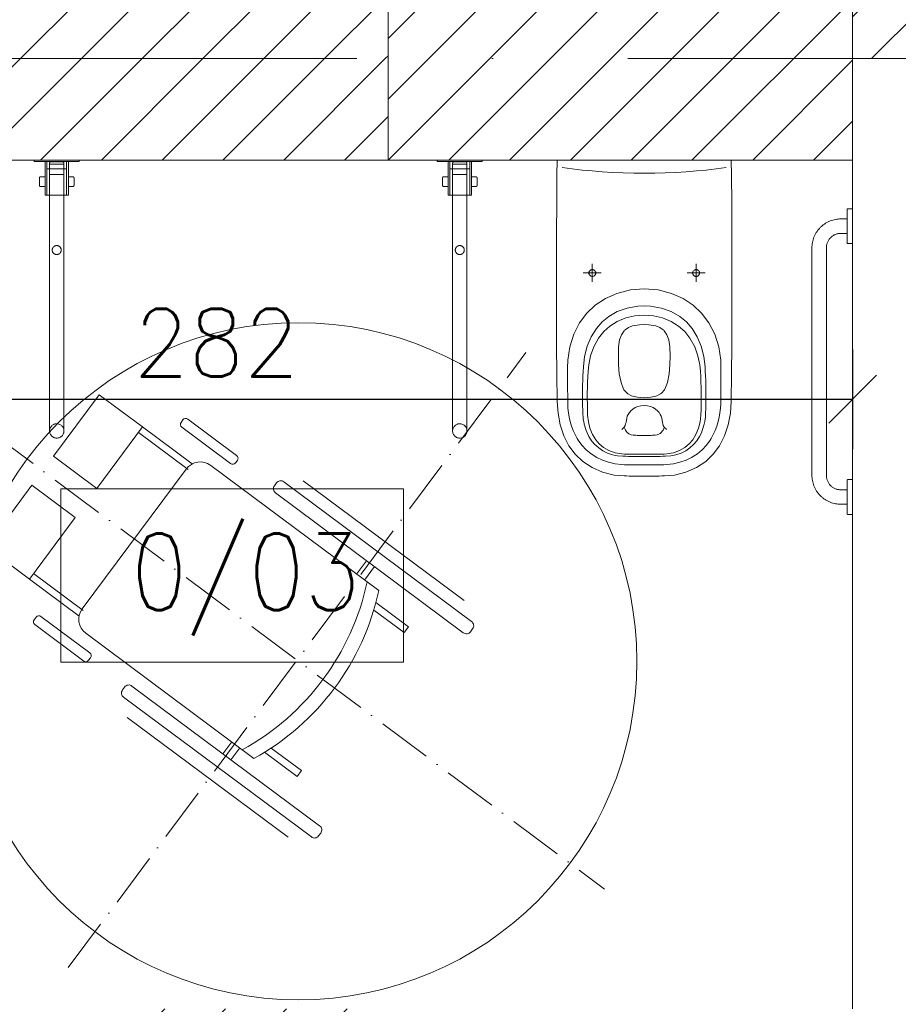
# Model space of a CAD drawing. Header units: millimetres. Extents: x -37273 to 136949, y -1495242345 to -598.
# Tile 38 of 53: x 56105 to 56300, y -16422 to -16204. Entities that reach past the tile are written whole.
import ezdxf

# ---------------------------------------------------------------- set-up
doc = ezdxf.new("R2010")
doc.units = ezdxf.units.MM
doc.linetypes.add('ACAD_ISO10W100', pattern=[18, 12, -3, 0, -3])
for name, color, linetype, lineweight in [('0.05 SPRZĘT', 70, 'Continuous', 5), ('0.30 sciany', 2, 'Continuous', 30), ('A-OKN', 3, 'Continuous', 13), ('F-BIL-OP', 103, 'Continuous', 9), ('wymiarowannie', 253, 'Continuous', 5)]:
    doc.layers.add(name, color=color, linetype=linetype, lineweight=lineweight)
doc.layers.add('wym', color=1, linetype='Continuous')
doc.layers.add('ściana', color=7, linetype='Continuous')
doc.styles.add('SIMPLEX', font='simplex', dxfattribs={"width": 0.85})
doc.styles.add('WYM_50', font='simplex.shx', dxfattribs={"width": 0.95})
doc.dimstyles.new('50', dxfattribs={"dimtxt": 15, "dimasz": 0.15, "dimexe": 13, "dimexo": 30, "dimgap": 5, "dimtad": 1, "dimdec": 0, "dimrnd": 0.5, "dimzin": 1, "dimdsep": 46, "dimtxsty": 'WYM_50', "dimblk": 'A', "dimcen": 3, "dimdle": 5, "dimse1": 1, "dimse2": 1, "dimclrd": 256, "dimclre": 256, "dimclrt": 2, "dimaunit": 1, "dimadec": 0, "dimazin": 0, "dimtfac": 0.32, "dimtdec": 0, "dimtix": 1, "dimtmove": 1, "dimatfit": 3, "dimldrblk": 'A', "dimfxl": 1, "dimtvp": 0.08, "dimtolj": 1, "dimtzin": 1, "dimarcsym": 0})

# ---------------------------------------------------------------- blocks, each defined once
blk = doc.blocks.new('A')
at = {"color": 1, "linetype": 'Continuous'}
blk.add_line((0, 73.6), (0, -73.6), dxfattribs=at)
at = {"color": 7, "linetype": 'Continuous'}
blk.add_line((-35.3, -35.3), (35.3, 35.3), dxfattribs=at)
blk = doc.blocks.new('*D2171')
at = {"layer": 'Defpoints', "color": 0, "lineweight": 13, "ltscale": 3}
for p in [(56008.02, -16254.44), (56290.02, -16254.44), (56290.02, -16288.34)]:
    blk.add_point(p, dxfattribs=at)
at = {"layer": 'wym', "lineweight": -2}
blk.add_line((56008.17, -16288.34), (56289.87, -16288.34), dxfattribs=at)
at = {"layer": 'wym', "lineweight": -2, "ltscale": 3, "xscale": 0.15, "yscale": 0.15, "zscale": 0.15, "rotation": 180}
blk.add_blockref('A', (56008.02, -16288.34), dxfattribs=at)
at = {"layer": 'wym', "lineweight": -2, "ltscale": 3, "xscale": 0.15, "yscale": 0.15, "zscale": 0.15}
blk.add_blockref('A', (56290.02, -16288.34), dxfattribs=at)
at = {"layer": 'wym', "color": 2, "ltscale": 3, "insert": (56149.02, -16275.84), "char_height": 15, "attachment_point": 5, "style": 'WYM_50'}
blk.add_mtext('\\A1;282', dxfattribs=at)
blk = doc.blocks.new('ffsfsfs')
at = {"layer": '0.05 SPRZĘT', "color": 251, "linetype": 'ACAD_ISO10W100'}
for p, q in [((71318.19, -27115.89), (71419.59, -26979.65)), ((71300.77, -26997.07), (71437.01, -27098.47))]:
    blk.add_line(p, q, dxfattribs=at)
at = {"layer": '0.05 SPRZĘT', "color": 251}
for p, q in [((71334.64, -26996.11), (71345.66, -27004.31)), ((71333.72, -26997.35), (71344.74, -27005.55)), ((71321.29, -27036.4), (71344.33, -27005.43)), ((71349.75, -27004.64), (71387, -27032.36)), ((71405.91, -27034.59), (71370.22, -27008.03)), ((71382.07, -27028.7), (71384.27, -27025.74)), ((71383.86, -27030.02), (71386.06, -27027.06)), ((71310.49, -27028.56), (71321.51, -27036.76)), ((71309.57, -27029.8), (71320.59, -27038)), ((71386.36, -27035.03), (71393.56, -27040.39)), ((71392.6, -27041.67), (71385.89, -27036.68)), ((71393.56, -27040.39), (71392.6, -27041.67)), ((71359.33, -27069.54), (71322.08, -27041.82)), ((71366.89, -27087.02), (71331.21, -27060.46)), ((71352.45, -27068.5), (71354.41, -27065.87)), ((71354.23, -27069.82), (71356.19, -27067.2)), ((71361.71, -27068.16), (71368.9, -27073.52)), ((71369.86, -27072.23), (71363.15, -27067.24)), ((71368.9, -27073.52), (71369.86, -27072.23))]:
    blk.add_line(p, q, dxfattribs=at)
for points in [[(71325.07, -26988.98), (71334.64, -26996.11), (71324.49, -27009.74), (71314.92, -27002.62)], [(71300, -27022.67), (71309.57, -27029.8), (71319.72, -27016.16), (71310.15, -27009.04)]]:
    blk.add_lwpolyline(points, close=True, dxfattribs=at)
for points in [[(71343.59, -26994.53), (71343.18, -26995.09, 0.414214), (71343.34, -26996.17), (71354.17, -27004.24, 0.414214), (71355.25, -27004.08), (71355.67, -27003.52, 0.414214), (71355.51, -27002.44), (71344.68, -26994.37, 0.414214)], [(71363.89, -27009.12), (71364.35, -27008.5, -0.414214), (71365.97, -27008.26), (71407.58, -27039.22, -0.414214), (71407.81, -27040.84), (71407.35, -27041.47, -0.414214), (71405.73, -27041.7), (71364.13, -27010.74, -0.414214)], [(71310.63, -27038.82), (71311.05, -27038.26, -0.414214), (71312.13, -27038.11), (71322.96, -27046.17, -0.414214), (71323.12, -27047.25), (71322.71, -27047.81, -0.414214), (71321.62, -27047.97), (71310.79, -27039.91, -0.414214)], [(71330.22, -27054.36), (71330.68, -27053.74, -0.414214), (71332.3, -27053.5), (71373.9, -27084.46, -0.414214), (71374.14, -27086.09), (71373.68, -27086.71, -0.414214), (71372.06, -27086.95), (71330.45, -27055.99, -0.414214)]]:
    blk.add_lwpolyline(points, format="xyb", close=True, dxfattribs=at)
blk.add_circle((71369.21, -27048.03), 75, dxfattribs=at)
for centre, radius, start, end in [((71347.44, -27007.74), 3.87, 53.343, 143.343), ((71329.92, -27018.77), 55.75, 298.7855, 347.9004), ((71332.49, -27020.68), 55.75, 298.7855, 347.9004), ((71324.39, -27038.71), 3.87, 143.343, 233.343)]:
    blk.add_arc(centre, radius, start, end, dxfattribs=at)
blk = doc.blocks.new('RWRWR')
at = {"layer": 'A-OKN'}
for p, q in [((70772.82, -27025.23), (70772.82, -27024.83)), ((70772.82, -27025.23), (70772.82, -27025.83)), ((70778.64, -27025.23), (70778.64, -27029.61)), ((70772.82, -27025.83), (70772.82, -27029.02)), ((70772.82, -27029.02), (70772.82, -27029.62)), ((70772.82, -27030.01), (70772.82, -27029.61)), ((70778.64, -27029.61), (70778.64, -27029.62))]:
    blk.add_line(p, q, dxfattribs=at)
for points, degree in [([(70780.6, -27022.44), (70780.3, -27022.44)], 1), ([(70780.3, -27022.74), (70780.3, -27032.11)], 1), ([(70780.6, -27022.74), (70780.6, -27032.11)], 1), ([(70774.72, -27024.83), (70774.72, -27023.88)], 1), ([(70775.81, -27024.83), (70780.3, -27024.83)], 1), ([(70775.81, -27025.23), (70780.3, -27025.23)], 1), ([(70776.91, -27024.83), (70776.91, -27023.88)], 1), ([(70772.82, -27025.83), (70757.77, -27025.83), (70742.72, -27025.83), (70727.67, -27025.83)], 3), ([(70777.41, -27025.83), (70775.88, -27025.83), (70774.35, -27025.83), (70772.82, -27025.83)], 3), ([(70777.41, -27025.83), (70777.82, -27025.83), (70778.23, -27025.83), (70778.64, -27025.83)], 3), ([(70779.7, -27025.83), (70779.9, -27025.83)], 1), ([(70772.82, -27029.02), (70757.77, -27029.02), (70742.72, -27029.02), (70727.67, -27029.02)], 3), ([(70777.41, -27029.02), (70775.88, -27029.02), (70774.35, -27029.02), (70772.82, -27029.02)], 3), ([(70775.81, -27029.61), (70780.3, -27029.61)], 1), ([(70777.41, -27029.02), (70777.82, -27029.02), (70778.23, -27029.02), (70778.64, -27029.02)], 3), ([(70779.7, -27029.02), (70779.9, -27029.02)], 1), ([(70774.72, -27030.01), (70774.72, -27030.96)], 1), ([(70775.81, -27030.01), (70780.3, -27030.01)], 1), ([(70776.91, -27030.01), (70776.91, -27030.96)], 1), ([(70780.6, -27032.4), (70780.3, -27032.4)], 1)]:
    blk.add_open_spline(points, degree=degree, dxfattribs=at)
for points, knots in [([(70780.3, -27022.44), (70780.3, -27022.44), (70780.3, -27022.44), (70780.3, -27022.44), (70780.3, -27022.45), (70780.3, -27022.45), (70780.3, -27022.46), (70780.3, -27022.46), (70780.3, -27022.47), (70780.3, -27022.48), (70780.3, -27022.49), (70780.3, -27022.5), (70780.3, -27022.52), (70780.3, -27022.53), (70780.3, -27022.54), (70780.3, -27022.56), (70780.3, -27022.57), (70780.3, -27022.59), (70780.3, -27022.6), (70780.3, -27022.62), (70780.3, -27022.64), (70780.3, -27022.65), (70780.3, -27022.67), (70780.3, -27022.68), (70780.3, -27022.69), (70780.3, -27022.71), (70780.3, -27022.72), (70780.3, -27022.74)], [0, 0, 0, 0, 0.535432, 0.535432, 0.535432, 1.081294, 1.081294, 1.081294, 1.629606, 1.629606, 1.629606, 2.180303, 2.180303, 2.180303, 2.733365, 2.733365, 2.733365, 3.288813, 3.288813, 3.288813, 3.846708, 3.846708, 3.846708, 4.217888, 4.217888, 4.217888, 4.700961, 4.700961, 4.700961, 4.700961]), ([(70780.6, -27022.74), (70780.6, -27022.72), (70780.6, -27022.7), (70780.6, -27022.68), (70780.6, -27022.66), (70780.6, -27022.64), (70780.6, -27022.63), (70780.6, -27022.61), (70780.6, -27022.59), (70780.6, -27022.58), (70780.6, -27022.56), (70780.6, -27022.55), (70780.6, -27022.53), (70780.6, -27022.52), (70780.6, -27022.51), (70780.6, -27022.5), (70780.6, -27022.49), (70780.6, -27022.48), (70780.6, -27022.47), (70780.6, -27022.46), (70780.6, -27022.45), (70780.6, -27022.45), (70780.6, -27022.45), (70780.6, -27022.44), (70780.6, -27022.44), (70780.6, -27022.44), (70780.6, -27022.44), (70780.6, -27022.44)], [0, 0, 0, 0, 0.535432, 0.535432, 0.535432, 1.081294, 1.081294, 1.081294, 1.629606, 1.629606, 1.629606, 2.180303, 2.180303, 2.180303, 2.733365, 2.733365, 2.733365, 3.288813, 3.288813, 3.288813, 3.846708, 3.846708, 3.846708, 4.217888, 4.217888, 4.217888, 4.700961, 4.700961, 4.700961, 4.700961]), ([(70720.59, -27029.02), (70720.55, -27029.02), (70720.5, -27029.01), (70720.33, -27029), (70720.21, -27028.97), (70719.98, -27028.9), (70719.87, -27028.85), (70719.67, -27028.72), (70719.57, -27028.65), (70719.4, -27028.48), (70719.32, -27028.39), (70719.19, -27028.18), (70719.14, -27028.08), (70719.05, -27027.85), (70719.03, -27027.73), (70719, -27027.49), (70719, -27027.37), (70719.02, -27027.13), (70719.05, -27027.01), (70719.13, -27026.79), (70719.18, -27026.68), (70719.31, -27026.47), (70719.38, -27026.38), (70719.55, -27026.21), (70719.65, -27026.13), (70719.85, -27026), (70719.96, -27025.95), (70720.16, -27025.89), (70720.24, -27025.86), (70720.41, -27025.83), (70720.5, -27025.83), (70720.59, -27025.83)], [0, 0, 0, 0, 1.467588, 1.467588, 5.083244, 5.083244, 8.698899, 8.698899, 12.314555, 12.314555, 15.930211, 15.930211, 19.545866, 19.545866, 23.161504, 23.161504, 26.77716, 26.77716, 30.392816, 30.392816, 34.008472, 34.008472, 37.624128, 37.624128, 41.239717, 41.239717, 44.863119, 44.863119, 47.412146, 47.412146, 50.165951, 50.165951, 50.165951, 50.165951]), ([(70720.59, -27029.02), (70720.66, -27029.02), (70720.72, -27029.01), (70720.85, -27029), (70720.91, -27028.99), (70721.09, -27028.94), (70721.2, -27028.9), (70721.41, -27028.79), (70721.52, -27028.73), (70721.7, -27028.58), (70721.79, -27028.49), (70721.93, -27028.3), (70722, -27028.19), (70722.08, -27028), (70722.11, -27027.92), (70722.17, -27027.72), (70722.18, -27027.6), (70722.19, -27027.36), (70722.18, -27027.24), (70722.14, -27027), (70722.1, -27026.88), (70722, -27026.66), (70721.94, -27026.56), (70721.8, -27026.37), (70721.71, -27026.28), (70721.53, -27026.12), (70721.43, -27026.06), (70721.22, -27025.95), (70721.1, -27025.9), (70720.92, -27025.86), (70720.86, -27025.85), (70720.73, -27025.83), (70720.66, -27025.83), (70720.59, -27025.83)], [0, 0, 0, 0, 1.903013, 1.903013, 3.77932, 3.77932, 7.394976, 7.394976, 11.010632, 11.010632, 14.626229, 14.626229, 18.248789, 18.248789, 20.93439, 20.93439, 24.528366, 24.528366, 28.144206, 28.144206, 31.759843, 31.759843, 35.375499, 35.375499, 38.991154, 38.991154, 42.60681, 42.60681, 46.222466, 46.222466, 48.182275, 48.182275, 50.172585, 50.172585, 50.172585, 50.172585]), ([(70727.67, -27025.83), (70727.36, -27025.83), (70726.9, -27025.83), (70726.29, -27025.83), (70725.84, -27025.83), (70725.4, -27025.83), (70724.96, -27025.83), (70724.54, -27025.83), (70723.99, -27025.83), (70723.35, -27025.83), (70722.65, -27025.83), (70722.04, -27025.83), (70721.53, -27025.83), (70721.12, -27025.83), (70720.72, -27025.83), (70720.59, -27025.83), (70720.59, -27025.83)], [0, 0, 0, 0, 0.0416667, 0.0625, 0.0833333, 0.1041667, 0.125, 0.1458333, 0.1666667, 0.2083333, 0.25, 0.2916667, 0.3333333, 0.375, 0.4166667, 0.5, 0.5, 0.5, 0.5]), ([(70778.64, -27025.83), (70778.92, -27025.83), (70779.23, -27025.83), (70779.59, -27025.83), (70779.66, -27025.83), (70779.7, -27025.83)], [0.97956272, 0.97956272, 0.97956272, 0.97956272, 0.99616858, 0.99744572, 1, 1, 1, 1]), ([(70727.67, -27029.02), (70727.36, -27029.02), (70726.9, -27029.02), (70726.29, -27029.02), (70725.84, -27029.02), (70725.4, -27029.02), (70724.96, -27029.02), (70724.54, -27029.02), (70723.99, -27029.02), (70723.35, -27029.02), (70722.65, -27029.02), (70722.04, -27029.02), (70721.53, -27029.02), (70721.12, -27029.02), (70720.72, -27029.02), (70720.59, -27029.02), (70720.59, -27029.02)], [0, 0, 0, 0, 0.0416667, 0.0625, 0.0833333, 0.1041667, 0.125, 0.1458333, 0.1666667, 0.2083333, 0.25, 0.2916667, 0.3333333, 0.375, 0.4166667, 0.5, 0.5, 0.5, 0.5]), ([(70778.64, -27029.02), (70778.92, -27029.02), (70779.23, -27029.02), (70779.59, -27029.02), (70779.66, -27029.02), (70779.7, -27029.02)], [0.97956272, 0.97956272, 0.97956272, 0.97956272, 0.99616858, 0.99744572, 1, 1, 1, 1]), ([(70780.3, -27032.11), (70780.3, -27032.12), (70780.3, -27032.14), (70780.3, -27032.16), (70780.3, -27032.18), (70780.3, -27032.2), (70780.3, -27032.21), (70780.3, -27032.23), (70780.3, -27032.25), (70780.3, -27032.26), (70780.3, -27032.28), (70780.3, -27032.29), (70780.3, -27032.31), (70780.3, -27032.32), (70780.3, -27032.33), (70780.3, -27032.34), (70780.3, -27032.36), (70780.3, -27032.36), (70780.3, -27032.37), (70780.3, -27032.38), (70780.3, -27032.39), (70780.3, -27032.39), (70780.3, -27032.4), (70780.3, -27032.4), (70780.3, -27032.4), (70780.3, -27032.4), (70780.3, -27032.4), (70780.3, -27032.4)], [0, 0, 0, 0, 0.535432, 0.535432, 0.535432, 1.081294, 1.081294, 1.081294, 1.629606, 1.629606, 1.629606, 2.180303, 2.180303, 2.180303, 2.733365, 2.733365, 2.733365, 3.288813, 3.288813, 3.288813, 3.846708, 3.846708, 3.846708, 4.217888, 4.217888, 4.217888, 4.700961, 4.700961, 4.700961, 4.700961]), ([(70780.6, -27032.4), (70780.6, -27032.4), (70780.6, -27032.4), (70780.6, -27032.4), (70780.6, -27032.4), (70780.6, -27032.39), (70780.6, -27032.38), (70780.6, -27032.38), (70780.6, -27032.37), (70780.6, -27032.36), (70780.6, -27032.35), (70780.6, -27032.34), (70780.6, -27032.33), (70780.6, -27032.31), (70780.6, -27032.3), (70780.6, -27032.28), (70780.6, -27032.27), (70780.6, -27032.25), (70780.6, -27032.24), (70780.6, -27032.22), (70780.6, -27032.21), (70780.6, -27032.19), (70780.6, -27032.18), (70780.6, -27032.16), (70780.6, -27032.15), (70780.6, -27032.14), (70780.6, -27032.12), (70780.6, -27032.11)], [0, 0, 0, 0, 0.535432, 0.535432, 0.535432, 1.081294, 1.081294, 1.081294, 1.629606, 1.629606, 1.629606, 2.180303, 2.180303, 2.180303, 2.733365, 2.733365, 2.733365, 3.288813, 3.288813, 3.288813, 3.846708, 3.846708, 3.846708, 4.217888, 4.217888, 4.217888, 4.700961, 4.700961, 4.700961, 4.700961])]:
    blk.add_open_spline(points, degree=3, knots=knots, dxfattribs=at)
for points, weights in [([(70772.82, -27024.83), (70772.82, -27024.83), (70775.81, -27024.83)], [1, 0.707106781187, 1]), ([(70775.73, -27025.23), (70772.82, -27025.23), (70772.82, -27025.23)], [1, 0.707106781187, 1]), ([(70774.72, -27023.88), (70774.72, -27023.58), (70775.02, -27023.58)], [1, 0.707106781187, 1]), ([(70775.77, -27025.23), (70775.75, -27025.23), (70775.73, -27025.23)], [0.994234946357, 0.997088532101, 1]), ([(70775.77, -27025.23), (70775.79, -27025.23), (70775.81, -27025.23)], [0.994234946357, 0.997088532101, 1]), ([(70776.91, -27023.88), (70776.91, -27023.58), (70776.61, -27023.58)], [1, 0.707106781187, 1]), ([(70780.19, -27026.13), (70780.19, -27025.83), (70779.9, -27025.83)], [1, 0.707106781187, 1]), ([(70772.82, -27029.61), (70772.82, -27029.61), (70775.77, -27029.61)], [1, 0.710018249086, 0.994234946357]), ([(70775.73, -27029.62), (70772.82, -27029.62), (70772.82, -27029.62)], [1, 0.707106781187, 1]), ([(70775.77, -27029.62), (70775.75, -27029.62), (70775.73, -27029.62)], [0.994234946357, 0.997088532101, 1]), ([(70775.77, -27029.61), (70775.79, -27029.61), (70775.81, -27029.61)], [0.994234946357, 0.997088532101, 1]), ([(70778.64, -27029.62), (70778.64, -27029.62), (70775.77, -27029.62)], [1, 0.710018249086, 0.994234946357]), ([(70779.9, -27029.02), (70780.19, -27029.02), (70780.19, -27028.72)], [1, 0.707106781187, 1]), ([(70772.82, -27030.01), (70772.82, -27030.01), (70775.81, -27030.01)], [1, 0.707106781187, 1]), ([(70774.72, -27030.96), (70774.72, -27031.26), (70775.02, -27031.26)], [1, 0.707106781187, 1]), ([(70776.91, -27030.96), (70776.91, -27031.26), (70776.61, -27031.26)], [1, 0.707106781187, 1])]:
    blk.add_rational_spline(points, weights, degree=2, dxfattribs=at)
for points, knots in [([(70776.61, -27023.58), (70776.61, -27023.58), (70775.81, -27023.58), (70775.02, -27023.58), (70775.02, -27023.58)], [0, 0, 0, 0.25, 0.25, 0.5, 0.5, 0.5]), ([(70761.66, -27027.42), (70761.66, -27026.42), (70760.66, -27026.42), (70759.67, -27026.42), (70759.67, -27027.42)], [31.415927, 31.415927, 31.415927, 47.123891, 47.123891, 62.831854, 62.831854, 62.831854]), ([(70759.67, -27027.42), (70759.67, -27028.42), (70760.66, -27028.42), (70761.66, -27028.42), (70761.66, -27027.42)], [0, 0, 0, 15.707964, 15.707964, 31.415927, 31.415927, 31.415927]), ([(70777.41, -27025.83), (70777.41, -27025.83), (70777.41, -27027.42), (70777.41, -27029.02), (70777.41, -27029.02)], [0.5, 0.5, 0.5, 0.75, 0.75, 1, 1, 1]), ([(70779.7, -27029.02), (70779.7, -27029.02), (70779.7, -27027.42), (70779.7, -27025.83), (70779.7, -27025.83)], [0, 0, 0, 0.25, 0.25, 0.5, 0.5, 0.5]), ([(70779.7, -27029.02), (70779.7, -27029.02), (70779.7, -27027.42), (70779.7, -27025.83), (70779.7, -27025.83)], [0, 0, 0, 0.25, 0.25, 0.5, 0.5, 0.5]), ([(70780.19, -27028.72), (70780.19, -27028.72), (70780.19, -27027.42), (70780.19, -27026.13), (70780.19, -27026.13)], [0, 0, 0, 0.25, 0.25, 0.5, 0.5, 0.5]), ([(70776.61, -27031.26), (70776.61, -27031.26), (70775.81, -27031.26), (70775.02, -27031.26), (70775.02, -27031.26)], [0, 0, 0, 0.25, 0.25, 0.5, 0.5, 0.5])]:
    blk.add_rational_spline(points, [1, 0.707106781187, 1, 0.707106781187, 1], degree=2, knots=knots, dxfattribs=at)
blk = doc.blocks.new('CSDSDS')
at = {"layer": 'A-OKN'}
for points in [[(70739.35, -26972.16), (70736.8, -26972.35), (70734.23, -26972.82), (70731.78, -26973.62), (70729.52, -26974.78), (70727.68, -26976.15), (70726.1, -26977.82), (70724.74, -26979.88), (70723.71, -26982.21), (70723.08, -26984.76), (70722.88, -26986.98)], [(70739.35, -26972.16), (70745.55, -26972.08), (70751.71, -26972.04), (70757.97, -26972.01), (70764.24, -26972), (70770.51, -26972), (70776.78, -26972.02), (70783.25, -26972.06), (70789.51, -26972.11), (70792.84, -26972.15)], [(70792.84, -26991.45), (70792.84, -26972.15)], [(70738.88, -26974.5), (70737.87, -26974.54), (70736.86, -26974.65), (70735.9, -26974.81), (70734.91, -26975.05), (70733.93, -26975.35), (70732.97, -26975.71), (70732.04, -26976.13), (70731.18, -26976.59), (70730.83, -26976.8)], [(70746.83, -26974.43), (70745.84, -26974.43), (70744.84, -26974.44), (70743.85, -26974.45), (70742.86, -26974.46), (70741.86, -26974.47), (70740.87, -26974.48), (70739.88, -26974.49), (70738.88, -26974.5)], [(70764.34, -26991.45), (70764.09, -26988.37), (70763.32, -26985.39), (70762.18, -26982.83), (70760.68, -26980.57), (70758.97, -26978.75), (70756.77, -26977.1), (70754.26, -26975.82), (70751.47, -26974.93), (70748.49, -26974.48), (70746.83, -26974.43)], [(70791.2, -26973.29), (70790.9, -26975.47), (70790.64, -26977.68), (70790.43, -26979.89), (70790.25, -26982.12), (70790.11, -26984.45), (70790.01, -26986.78), (70789.94, -26989.12), (70789.92, -26991.45)], [(70730.83, -26976.8), (70729.69, -26977.63), (70728.66, -26978.59), (70727.76, -26979.67), (70726.96, -26980.93), (70726.37, -26982.18), (70725.89, -26983.55), (70725.56, -26984.97), (70725.38, -26986.4), (70725.36, -26987.08)], [(70727.24, -26986.7), (70727.33, -26985.55), (70727.56, -26984.43), (70727.95, -26983.29), (70728.47, -26982.25), (70729.07, -26981.35), (70729.81, -26980.52), (70730.68, -26979.79), (70731.61, -26979.19), (70732.44, -26978.78)], [(70736.37, -26978.91), (70734.88, -26979.06), (70733.46, -26979.41), (70732.06, -26979.98), (70730.9, -26980.69), (70730, -26981.46), (70729.2, -26982.44), (70728.52, -26983.62), (70728.03, -26984.99), (70727.76, -26986.46), (70727.73, -26987.06)], [(70732.44, -26978.78), (70732.92, -26978.59), (70733.4, -26978.42), (70733.87, -26978.28), (70734.36, -26978.15), (70734.94, -26978.03), (70735.46, -26977.95), (70736, -26977.89), (70736.53, -26977.86)], [(70746.1, -26979), (70744.88, -26978.93), (70743.67, -26978.88), (70742.45, -26978.85), (70741.24, -26978.83), (70740.02, -26978.83), (70738.8, -26978.84), (70737.59, -26978.86), (70736.37, -26978.91)], [(70736.53, -26977.86), (70736.84, -26977.84), (70737.16, -26977.83), (70737.47, -26977.82), (70737.78, -26977.81), (70738.09, -26977.8), (70738.4, -26977.79), (70738.72, -26977.78), (70739.03, -26977.78)], [(70739.03, -26977.78), (70740.02, -26977.76), (70741.02, -26977.76), (70742.01, -26977.77), (70743, -26977.79), (70744.02, -26977.82), (70745.03, -26977.86), (70746.04, -26977.91), (70747.05, -26977.97)], [(70758.51, -26991.45), (70758.35, -26989.39), (70757.89, -26987.38), (70757.1, -26985.46), (70756.08, -26983.83), (70754.89, -26982.48), (70753.41, -26981.3), (70751.49, -26980.25), (70749.48, -26979.54), (70747.5, -26979.14), (70746.1, -26979)], [(70747.05, -26977.97), (70749.3, -26978.24), (70751.61, -26978.83), (70753.69, -26979.69), (70755.55, -26980.84), (70756.99, -26982.11), (70758.19, -26983.58), (70759.28, -26985.49), (70760.06, -26987.64), (70760.5, -26990.05), (70760.56, -26991.45)], [(70767.84, -26977.95), (70767.84, -26981.95)], [(70769.84, -26979.95), (70765.84, -26979.95)], [(70740.2, -26991.45), (70740.29, -26989.97), (70740.52, -26988.84), (70740.6, -26988.62), (70741.09, -26987.82), (70741.24, -26987.63), (70741.97, -26986.96), (70742.11, -26986.86), (70743.6, -26986.3), (70745.47, -26985.92), (70747.47, -26985.77), (70749.47, -26985.72), (70751.46, -26985.76), (70753.04, -26986), (70754.14, -26986.41), (70755.04, -26986.99), (70755.14, -26987.08), (70755.27, -26987.24), (70755.76, -26987.97), (70756.12, -26988.86), (70756.36, -26990.43), (70756.39, -26991.45)], [(70722.83, -26991.45), (70722.84, -26990.89), (70722.84, -26990.33), (70722.84, -26989.77), (70722.85, -26989.21), (70722.85, -26988.66), (70722.86, -26988.1), (70722.87, -26987.54), (70722.88, -26986.98)], [(70725.36, -26987.08), (70725.35, -26987.63), (70725.34, -26988.17), (70725.33, -26988.72), (70725.32, -26989.26), (70725.32, -26989.81), (70725.31, -26990.35), (70725.31, -26990.9), (70725.31, -26991.45)], [(70727.19, -26991.45), (70727.19, -26990.86), (70727.19, -26990.28), (70727.19, -26989.69), (70727.2, -26989.11), (70727.21, -26988.52), (70727.21, -26987.94), (70727.22, -26987.35), (70727.23, -26986.77)], [(70727.73, -26987.06), (70727.72, -26987.61), (70727.71, -26988.15), (70727.7, -26988.7), (70727.69, -26989.25), (70727.69, -26989.8), (70727.68, -26990.35), (70727.68, -26990.9), (70727.68, -26991.45)], [(70731.93, -26988.99), (70731.99, -26988.58), (70732.05, -26988.4), (70732.12, -26988.23), (70732.2, -26988.07), (70732.29, -26987.93), (70732.51, -26987.67), (70732.77, -26987.45), (70733.05, -26987.27), (70733.36, -26987.12), (70733.69, -26987)], [(70738.45, -26991.45), (70738.4, -26990.71), (70738.24, -26990.05), (70738, -26989.46), (70737.69, -26988.95), (70737.33, -26988.52), (70736.94, -26988.16), (70736.52, -26987.88), (70736.11, -26987.68), (70735.71, -26987.56), (70734.75, -26987.41), (70734.39, -26987.33), (70734.03, -26987.21), (70733.86, -26987.11), (70733.69, -26987), (70733.52, -26986.86), (70733.36, -26986.68), (70733.19, -26986.48)], [(70731.93, -26988.99), (70731.9, -26989.29), (70731.88, -26989.6), (70731.87, -26989.91), (70731.85, -26990.25), (70731.84, -26990.62), (70731.83, -26990.98), (70731.83, -26991.35), (70731.83, -26991.45)], [(70722.83, -26991.45), (70722.84, -26992), (70722.84, -26992.56), (70722.84, -26993.12), (70722.85, -26993.68), (70722.85, -26994.23), (70722.86, -26994.79), (70722.87, -26995.35), (70722.88, -26995.91)], [(70725.36, -26995.81), (70725.35, -26995.26), (70725.34, -26994.72), (70725.33, -26994.17), (70725.32, -26993.63), (70725.32, -26993.08), (70725.31, -26992.54), (70725.31, -26991.99), (70725.31, -26991.45)], [(70727.19, -26991.45), (70727.19, -26992.03), (70727.19, -26992.61), (70727.19, -26993.2), (70727.2, -26993.78), (70727.21, -26994.37), (70727.21, -26994.95), (70727.22, -26995.54), (70727.23, -26996.12)], [(70727.73, -26995.83), (70727.72, -26995.29), (70727.71, -26994.74), (70727.7, -26994.19), (70727.69, -26993.64), (70727.69, -26993.09), (70727.68, -26992.54), (70727.68, -26991.99), (70727.68, -26991.45)], [(70731.93, -26993.9), (70731.9, -26993.6), (70731.88, -26993.29), (70731.87, -26992.98), (70731.85, -26992.64), (70731.84, -26992.28), (70731.83, -26991.91), (70731.83, -26991.54), (70731.83, -26991.45)], [(70738.45, -26991.45), (70738.4, -26992.18), (70738.24, -26992.84), (70738, -26993.43), (70737.69, -26993.94), (70737.33, -26994.38), (70736.94, -26994.73), (70736.52, -26995.01), (70736.11, -26995.21), (70735.71, -26995.33), (70734.75, -26995.48), (70734.39, -26995.56), (70734.03, -26995.69), (70733.86, -26995.78), (70733.69, -26995.89), (70733.52, -26996.03), (70733.36, -26996.21), (70733.19, -26996.41)], [(70740.2, -26991.45), (70740.29, -26992.92), (70740.52, -26994.05), (70740.6, -26994.27), (70741.09, -26995.07), (70741.24, -26995.26), (70741.97, -26995.93), (70742.11, -26996.03), (70743.6, -26996.59), (70745.47, -26996.97), (70747.47, -26997.12), (70749.47, -26997.17), (70751.46, -26997.13), (70753.04, -26996.9), (70754.14, -26996.48), (70755.04, -26995.9), (70755.14, -26995.81), (70755.27, -26995.65), (70755.76, -26994.92), (70756.12, -26994.03), (70756.36, -26992.47), (70756.39, -26991.45)], [(70758.51, -26991.45), (70758.35, -26993.5), (70757.89, -26995.52), (70757.1, -26997.43), (70756.08, -26999.07), (70754.89, -27000.42), (70753.41, -27001.59), (70751.49, -27002.64), (70749.48, -27003.35), (70747.5, -27003.75), (70746.1, -27003.89)], [(70764.34, -26991.45), (70764.09, -26994.52), (70763.32, -26997.5), (70762.18, -27000.06), (70760.68, -27002.32), (70758.97, -27004.14), (70756.77, -27005.79), (70754.26, -27007.07), (70751.47, -27007.96), (70748.49, -27008.41), (70746.83, -27008.47)], [(70747.05, -27004.92), (70749.3, -27004.65), (70751.61, -27004.06), (70753.69, -27003.2), (70755.55, -27002.05), (70756.99, -27000.78), (70758.19, -26999.31), (70759.28, -26997.41), (70760.06, -26995.25), (70760.5, -26992.84), (70760.56, -26991.45)], [(70791.2, -27009.6), (70790.9, -27007.42), (70790.64, -27005.22), (70790.43, -27003), (70790.25, -27000.78), (70790.11, -26998.44), (70790.01, -26996.11), (70789.94, -26993.77), (70789.92, -26991.45)], [(70792.84, -27010.74), (70792.84, -26991.45)], [(70731.93, -26993.9), (70731.99, -26994.31), (70732.05, -26994.49), (70732.12, -26994.66), (70732.2, -26994.82), (70732.29, -26994.96), (70732.51, -26995.22), (70732.77, -26995.44), (70733.05, -26995.62), (70733.36, -26995.77), (70733.69, -26995.89)], [(70739.35, -27010.73), (70736.8, -27010.54), (70734.23, -27010.07), (70731.78, -27009.27), (70729.52, -27008.12), (70727.68, -27006.74), (70726.1, -27005.07), (70724.74, -27003.01), (70723.71, -27000.68), (70723.08, -26998.13), (70722.88, -26995.91)], [(70730.83, -27006.09), (70729.69, -27005.26), (70728.66, -27004.3), (70727.76, -27003.22), (70726.96, -27001.96), (70726.37, -27000.71), (70725.89, -26999.34), (70725.56, -26997.92), (70725.38, -26996.5), (70725.36, -26995.81)], [(70727.24, -26996.19), (70727.33, -26997.34), (70727.56, -26998.47), (70727.95, -26999.61), (70728.47, -27000.64), (70729.07, -27001.54), (70729.81, -27002.37), (70730.68, -27003.1), (70731.61, -27003.7), (70732.44, -27004.11)], [(70736.37, -27003.99), (70734.88, -27003.83), (70733.46, -27003.48), (70732.06, -27002.91), (70730.9, -27002.2), (70730, -27001.43), (70729.2, -27000.45), (70728.52, -26999.27), (70728.03, -26997.9), (70727.76, -26996.43), (70727.73, -26995.83)], [(70767.84, -27004.95), (70767.84, -27000.95)], [(70769.84, -27002.95), (70765.84, -27002.95)], [(70732.44, -27004.11), (70732.92, -27004.3), (70733.4, -27004.47), (70733.87, -27004.61), (70734.36, -27004.74), (70734.94, -27004.86), (70735.46, -27004.94), (70736, -27005), (70736.53, -27005.04)], [(70746.1, -27003.89), (70744.88, -27003.96), (70743.67, -27004.01), (70742.45, -27004.04), (70741.24, -27004.06), (70740.02, -27004.07), (70738.8, -27004.05), (70737.59, -27004.03), (70736.37, -27003.99)], [(70736.53, -27005.04), (70736.84, -27005.05), (70737.16, -27005.06), (70737.47, -27005.07), (70737.78, -27005.08), (70738.09, -27005.09), (70738.4, -27005.1), (70738.72, -27005.11), (70739.03, -27005.11)], [(70739.03, -27005.11), (70740.02, -27005.13), (70741.02, -27005.13), (70742.01, -27005.12), (70743, -27005.1), (70744.02, -27005.07), (70745.03, -27005.03), (70746.04, -27004.98), (70747.05, -27004.92)], [(70738.88, -27008.39), (70737.87, -27008.35), (70736.86, -27008.24), (70735.9, -27008.08), (70734.91, -27007.85), (70733.93, -27007.54), (70732.97, -27007.18), (70732.04, -27006.76), (70731.18, -27006.3), (70730.83, -27006.09)], [(70746.83, -27008.47), (70745.84, -27008.46), (70744.84, -27008.45), (70743.85, -27008.44), (70742.86, -27008.43), (70741.86, -27008.42), (70740.87, -27008.41), (70739.88, -27008.4), (70738.88, -27008.39)], [(70739.35, -27010.73), (70745.55, -27010.81), (70751.71, -27010.85), (70757.97, -27010.88), (70764.24, -27010.89), (70770.51, -27010.89), (70776.78, -27010.87), (70783.25, -27010.83), (70789.51, -27010.78), (70792.84, -27010.74)]]:
    blk.add_lwpolyline(points, dxfattribs=at)
for points in [[(70767.09, -26979.95), (70767.08, -26979.87), (70767.09, -26979.8), (70767.1, -26979.72), (70767.13, -26979.66), (70767.16, -26979.59), (70767.2, -26979.52), (70767.25, -26979.47), (70767.3, -26979.41), (70767.36, -26979.36), (70767.42, -26979.31), (70767.48, -26979.27), (70767.55, -26979.24), (70767.62, -26979.21), (70767.69, -26979.19), (70767.77, -26979.18), (70767.84, -26979.18), (70767.91, -26979.19), (70767.99, -26979.2), (70768.06, -26979.22), (70768.13, -26979.25), (70768.19, -26979.28), (70768.31, -26979.37), (70768.42, -26979.48), (70768.5, -26979.6), (70768.54, -26979.67), (70768.56, -26979.73), (70768.58, -26979.8), (70768.6, -26979.87), (70768.6, -26979.95), (70768.6, -26980.02), (70768.58, -26980.09), (70768.56, -26980.16), (70768.54, -26980.22), (70768.5, -26980.29), (70768.42, -26980.41), (70768.31, -26980.52), (70768.19, -26980.61), (70768.13, -26980.64), (70768.06, -26980.67), (70767.99, -26980.69), (70767.91, -26980.71), (70767.84, -26980.71), (70767.77, -26980.71), (70767.69, -26980.7), (70767.62, -26980.68), (70767.55, -26980.65), (70767.48, -26980.62), (70767.42, -26980.58), (70767.36, -26980.53), (70767.3, -26980.48), (70767.25, -26980.43), (70767.2, -26980.37), (70767.16, -26980.3), (70767.13, -26980.24), (70767.1, -26980.17), (70767.09, -26980.09), (70767.08, -26980.02)], [(70767.09, -27002.95), (70767.08, -27003.02), (70767.09, -27003.09), (70767.1, -27003.17), (70767.13, -27003.24), (70767.16, -27003.3), (70767.2, -27003.37), (70767.25, -27003.43), (70767.3, -27003.48), (70767.36, -27003.53), (70767.42, -27003.58), (70767.48, -27003.62), (70767.55, -27003.65), (70767.62, -27003.68), (70767.69, -27003.7), (70767.77, -27003.71), (70767.84, -27003.71), (70767.91, -27003.71), (70767.99, -27003.69), (70768.06, -27003.67), (70768.13, -27003.64), (70768.19, -27003.61), (70768.31, -27003.52), (70768.42, -27003.41), (70768.5, -27003.29), (70768.54, -27003.22), (70768.56, -27003.16), (70768.58, -27003.09), (70768.6, -27003.02), (70768.6, -27002.95), (70768.6, -27002.87), (70768.58, -27002.8), (70768.56, -27002.73), (70768.54, -27002.67), (70768.5, -27002.6), (70768.42, -27002.48), (70768.31, -27002.37), (70768.19, -27002.28), (70768.13, -27002.25), (70768.06, -27002.22), (70767.99, -27002.2), (70767.91, -27002.19), (70767.84, -27002.18), (70767.77, -27002.18), (70767.69, -27002.19), (70767.62, -27002.21), (70767.55, -27002.24), (70767.48, -27002.27), (70767.42, -27002.31), (70767.36, -27002.36), (70767.3, -27002.41), (70767.25, -27002.47), (70767.2, -27002.52), (70767.16, -27002.59), (70767.13, -27002.66), (70767.1, -27002.72), (70767.09, -27002.8), (70767.08, -27002.87)]]:
    blk.add_lwpolyline(points, close=True, dxfattribs=at)
blk = doc.blocks.new('GRFGFGF')
at = {"layer": 'A-OKN'}
for points, knots in [([(70470.72, -26878.34), (70470.72, -26878.34), (70466.87, -26878.34), (70463.02, -26878.34), (70463.02, -26878.34)], [120.951317, 120.951317, 120.951317, 181.426976, 181.426976, 241.902634, 241.902634, 241.902634]), ([(70530.72, -26878.34), (70530.72, -26878.34), (70526.87, -26878.34), (70523.02, -26878.34), (70523.02, -26878.34)], [120.951317, 120.951317, 120.951317, 181.426976, 181.426976, 241.902634, 241.902634, 241.902634]), ([(70470.6, -26879.54), (70470.6, -26879.54), (70466.87, -26879.54), (70463.14, -26879.54), (70463.14, -26879.54)], [0.5, 0.5, 0.5, 0.75, 0.75, 1, 1, 1]), ([(70530.6, -26879.54), (70530.6, -26879.54), (70526.87, -26879.54), (70523.14, -26879.54), (70523.14, -26879.54)], [0.5, 0.5, 0.5, 0.75, 0.75, 1, 1, 1])]:
    blk.add_rational_spline(points, [1, 0.707106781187, 1, 0.707106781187, 1], degree=2, knots=knots, dxfattribs=at)
for points in [[(70463.02, -26878.34), (70463.02, -26879.42)], [(70470.72, -26878.34), (70470.72, -26879.42)], [(70523.02, -26878.34), (70523.02, -26879.42)], [(70530.72, -26878.34), (70530.72, -26879.42)], [(70465.27, -26879.54), (70465.27, -26880.94)], [(70468.47, -26880.94), (70468.47, -26879.54)], [(70525.27, -26879.54), (70525.27, -26880.94)], [(70528.47, -26880.94), (70528.47, -26879.54)], [(70522.07, -26884.14), (70471.67, -26884.14)], [(70471.67, -26887.34), (70522.07, -26887.34)]]:
    blk.add_open_spline(points, degree=1, dxfattribs=at)
for points in [[(70463.02, -26879.42), (70463.02, -26879.54), (70463.14, -26879.54)], [(70471.67, -26887.34), (70465.27, -26887.34), (70465.27, -26880.94)], [(70468.47, -26880.94), (70468.47, -26884.14), (70471.67, -26884.14)], [(70470.72, -26879.42), (70470.72, -26879.54), (70470.6, -26879.54)], [(70522.07, -26884.14), (70525.27, -26884.14), (70525.27, -26880.94)], [(70528.47, -26880.94), (70528.47, -26887.34), (70522.07, -26887.34)], [(70523.02, -26879.42), (70523.02, -26879.54), (70523.14, -26879.54)], [(70530.72, -26879.42), (70530.72, -26879.54), (70530.6, -26879.54)]]:
    blk.add_rational_spline(points, [1, 0.707106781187, 1], degree=2, dxfattribs=at)

msp = doc.modelspace()

# ---------------------------------------------------------------- hatches: boundary and pattern name
at = {"layer": 'wymiarowannie', "lineweight": 13, "ltscale": 3}
h = msp.add_hatch(dxfattribs=at)
h.set_pattern_fill('ANSI31', color=5, scale=3)
h.set_pattern_definition([(45, (55961.015, -16869.378), (-6.73519, 6.73519), [])])
h.paths.add_polyline_path([(56290.02, -16869.38), (56290.02, -16809.38), (56315.02, -16809.38), (56315.02, -16834.38), (56618.02, -16834.38), (56618.02, -16869.38)])
h.paths.add_polyline_path([(56618.02, -16869.38), (57076.02, -16869.38), (57076.02, -16834.38), (56618.02, -16834.38)])
h.paths.add_polyline_path([(55961.02, -16212.88), (55961.02, -16190.38), (55963.02, -16190.38), (55963.02, -16175.38), (56008.02, -16175.38), (56008.02, -16190.38), (56187.07, -16190.38), (56187.07, -16212.88)])
h.paths.add_polyline_path([(56270.02, -16190.38), (56270.02, -16113.38), (56315.02, -16113.38), (56315.02, -16212.88), (56290.02, -16212.88), (56290.02, -16190.38)])
h.paths.add_polyline_path([(56429.27, -16806.59), (56429.27, -16837.16), (56406.77, -16837.16), (56406.77, -16806.59)], flags=9)
h.paths.add_polyline_path([(56056.87, -16197.59), (56056.87, -16228.16), (56034.37, -16228.16), (56034.37, -16197.59)], flags=9)
h.paths.add_polyline_path([(56056.87, -16168.95), (56056.87, -16196.81), (56034.37, -16196.81), (56034.37, -16168.95)], flags=9)
h = msp.add_hatch(dxfattribs=at)
h.set_pattern_fill('ANSI31', color=5, scale=3)
h.set_pattern_definition([(45, (56187.066, -16235.378), (-6.7352, 6.7352), [])])
h.paths.add_polyline_path([(56290.02, -16235.38), (56187.07, -16235.38), (56187.07, -16190.38), (56290.02, -16190.38)])
h = msp.add_hatch(dxfattribs=at)
h.set_pattern_fill('ANSI31', color=5, scale=3)
h.set_pattern_definition([(45, (55961.015, -16869.378), (-6.73519, 6.73519), [])])
h.paths.add_polyline_path([(55961.02, -16212.88), (55961.02, -16235.38), (55996.02, -16235.38), (55996.02, -16530.38), (56142.02, -16530.38), (56142.02, -16435.38), (56180.82, -16435.38), (56180.82, -16423.38), (56130.02, -16423.38), (56130.02, -16518.38), (56008.02, -16518.38), (56008.02, -16235.38), (56187.07, -16235.38), (56187.07, -16212.88)])

# ---------------------------------------------------------------- linework, layer by layer
at = {"layer": 'F-BIL-OP', "color": 0}
msp.add_lwpolyline([(56114.56, -16308.21), (56190.51, -16308.21), (56190.51, -16346.6), (56114.56, -16346.6)], close=True, dxfattribs=at)
at = {"layer": 'wymiarowannie', "color": 251, "linetype": 'ACAD_ISO10W100', "lineweight": 13, "ltscale": 10}
msp.add_line((57801.02, -16212.88), (54535.13, -16212.88), dxfattribs=at)
at = {"layer": 'wymiarowannie', "color": 200, "lineweight": 13, "ltscale": 3}
msp.add_lwpolyline([(56290.02, -16235.38), (56187.07, -16235.38), (56187.07, -16190.38), (56290.02, -16190.38)], close=True, dxfattribs=at)
at = {"layer": 'ściana', "lineweight": 13, "ltscale": 3}
for p, q in [((56008.02, -16235.38), (56290.02, -16235.38)), ((56290.02, -16235.38), (56290.02, -16423.38))]:
    msp.add_line(p, q, dxfattribs=at)

# ---------------------------------------------------------------- block references
at = {"layer": '0.30 sciany', "linetype": 'ACAD_ISO10W100', "lineweight": 13, "ltscale": 3, "xscale": -1, "rotation": 270}
for name, p in [('RWRWR', (83141.06, -87015.97)), ('RWRWR', (83230.39, -87015.97)), ('CSDSDS', (83235.29, -87028.22)), ('GRFGFGF', (83168.36, -86776.88))]:
    msp.add_blockref(name, p, dxfattribs=at)
at = {"layer": '0.30 sciany', "linetype": 'ACAD_ISO10W100', "lineweight": 13, "ltscale": 3}
msp.add_blockref('ffsfsfs', (-15201.99, 10701.62), dxfattribs=at)

# ---------------------------------------------------------------- texts
at = {"layer": 'F-BIL-OP', "color": 0, "style": 'SIMPLEX', "width": 0.85}
msp.add_text('0/03', height=17, dxfattribs=at).set_placement((56130.15, -16335.06))

# ---------------------------------------------------------------- dimensions: what is measured, and where the dimension line sits
at = {"layer": 'wym'}
dim = msp.add_linear_dim(base=(56290.02, -16288.34), p1=(56008.02, -16254.44), p2=(56290.02, -16254.44), dimstyle='50', override={"dimblk": 'A', "dimfxl": 0, "dimarcsym": 1}, dxfattribs=at)
dim.commit()
dim.dimension.update_dxf_attribs({"geometry": '*D2171', "text_midpoint": (56149.02, -16275.84)})

doc.saveas('drawing.dxf')
